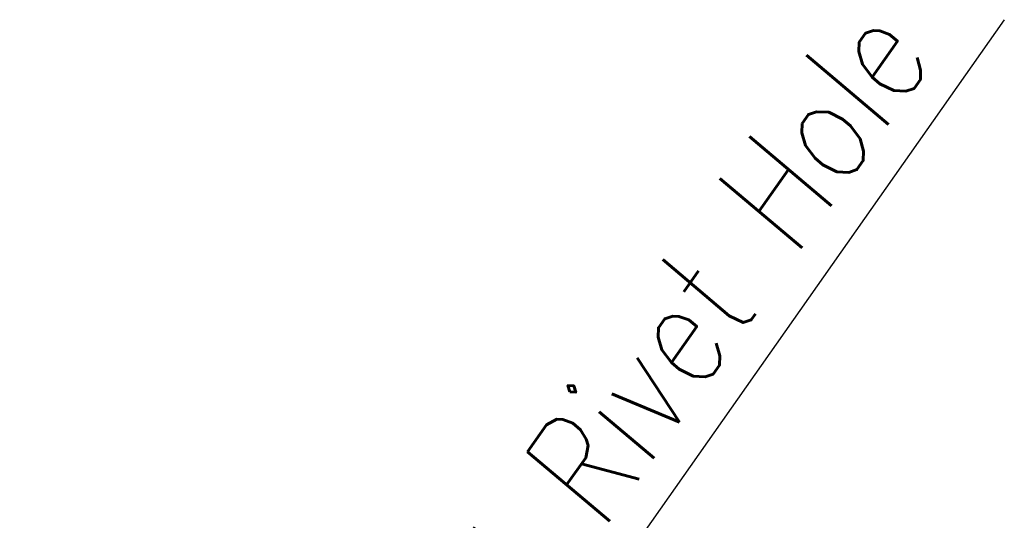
# Model space of a CAD drawing. Header units: millimetres. Extents: x 4497 to 13960, y 12291 to 16372.
# Tile 31 of 217: x 5646 to 5692, y 13910 to 13933. Entities that reach past the tile are written whole.
import ezdxf

# ---------------------------------------------------------------- set-up
doc = ezdxf.new("R2010")
doc.units = ezdxf.units.MM
doc.header["$LTSCALE"] = 0.8
doc.header["$PDMODE"] = 3
doc.header["$PDSIZE"] = 0.3125
doc.layers.get('Defpoints').update_dxf_attribs({"linetype": 'CONTINUOUS', "lineweight": 0})
doc.layers.add('2', color=3, linetype='CONTINUOUS', lineweight=0)
doc.styles.get("Standard").update_dxf_attribs({"font": 'romans.shx', "width": 0.8, "oblique": 5, "bigfont": 'whgtxt.shx'})
doc.dimstyles.get("Standard").update_dxf_attribs({"dimtxt": 2.5, "dimasz": 2.5, "dimexe": 0.8, "dimexo": 0.8, "dimgap": 0.8, "dimtad": 1, "dimdsep": 46, "dimtxsty": 'Standard', "dimcen": 0, "dimclrd": 3, "dimclre": 3, "dimclrt": 3, "dimazin": 0, "dimtp": 0.001, "dimtm": 0.001, "dimtfac": 1, "dimtmove": 0, "dimatfit": 3, "dimfxl": 0, "dimtolj": 1, "dimarcsym": 0})

# ---------------------------------------------------------------- blocks, each defined once
blk = doc.blocks.new('*D13')
at = {"layer": '2', "color": 3, "lineweight": -2}
for p, q in [((5692.319, 13932.863), (5657.012, 13882.648)), ((5652.123, 13875.695), (5654.137, 13878.558)), ((5649.248, 13871.605), (5646.372, 13867.515))]:
    blk.add_line(p, q, dxfattribs=at)
at = {"layer": '2', "color": 3}
for points in [[(5656.331, 13883.128), (5657.694, 13882.169), (5654.137, 13878.558)], [(5648.566, 13872.084), (5649.929, 13871.125), (5652.123, 13875.695)]]:
    blk.add_solid(points, dxfattribs=at)
at = {"layer": 'Defpoints', "color": 0}
for p in [(5654.137, 13878.558), (5652.123, 13875.695)]:
    blk.add_point(p, dxfattribs=at)
at = {"layer": '2', "color": 3, "insert": (5672.749, 13912.159), "char_height": 5, "attachment_point": 5, "rotation": 54.8888}
blk.add_mtext('\\A1;2-∅3.5 Rivet Hole', dxfattribs=at)

msp = doc.modelspace()

# ---------------------------------------------------------------- dimensions: what is measured, and where the dimension line sits
at = {"layer": '2'}
dim = msp.add_diameter_dim_2p(p1=(5652.123, 13875.695), p2=(5654.137, 13878.558), text='2-<> Rivet Hole', dimstyle='Standard', override={"dimscale": 2, "dimazin": 2}, dxfattribs=at)
dim.commit()
dim.dimension.update_dxf_attribs({"geometry": '*D13', "text_midpoint": (5672.749, 13912.159)})

doc.saveas('drawing.dxf')
